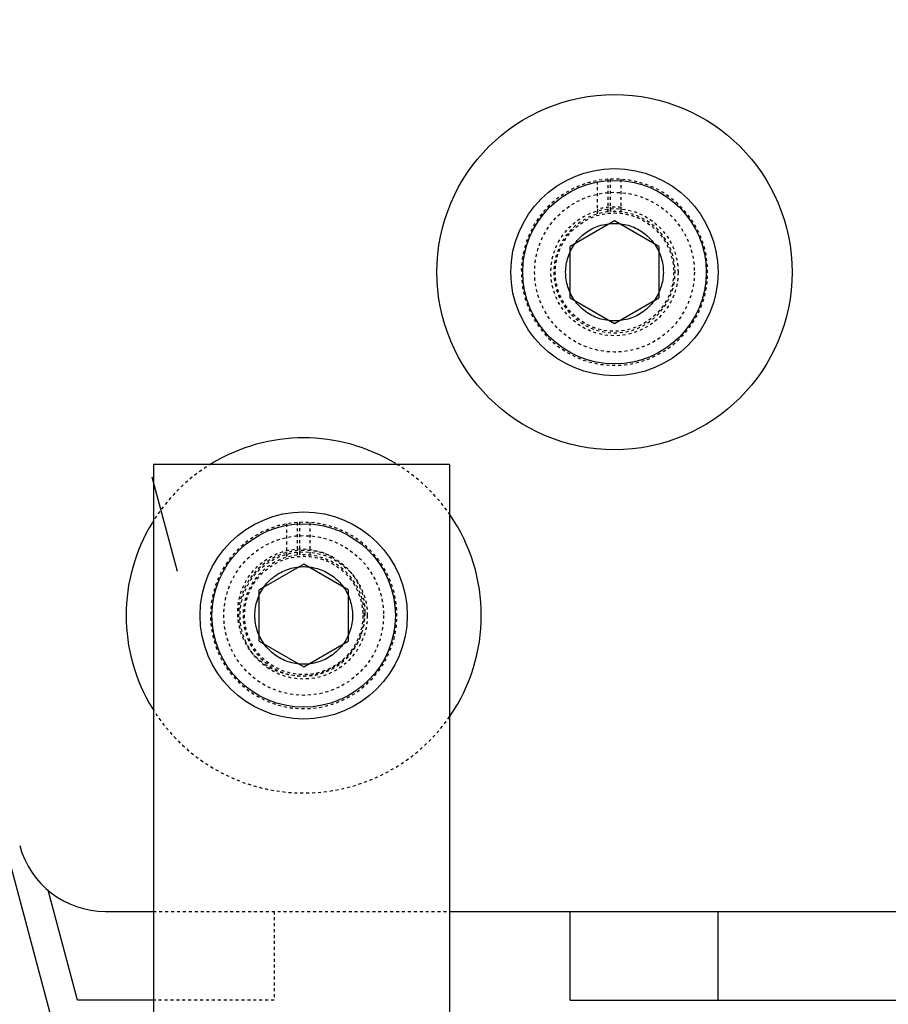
# Model space of a CAD drawing. Header units: millimetres. Extents: x -24622 to 57, y -1603 to 1112.
# Tile 18 of 219: x -23354 to -23324, y -278 to -244. Entities that reach past the tile are written whole.
import ezdxf

# ---------------------------------------------------------------- set-up
doc = ezdxf.new("R2010")
doc.units = ezdxf.units.MM
doc.linetypes.add('HIDDEN', pattern=[0.2, 0.1, -0.1])
doc.layers.add('DEFAULT_2', color=8, linetype='HIDDEN')

msp = doc.modelspace()

# ---------------------------------------------------------------- linework, layer by layer
at = {"color": 7, "linetype": 'Continuous'}
for p, q in [((-23351.916, -280.275), (-23367.725, -221.275)), ((-23333.515, -251.043), (-23335.015, -251.909)), ((-23332.015, -251.909), (-23333.515, -251.043)), ((-23335.015, -253.641), (-23335.015, -251.909)), ((-23332.015, -251.909), (-23332.015, -253.641)), ((-23335.015, -253.641), (-23333.515, -254.507)), ((-23333.515, -254.507), (-23332.015, -253.641)), ((-23339.094, -259.275), (-23349.094, -259.275)), ((-23349.094, -259.275), (-23349.094, -291.275)), ((-23339.094, -259.275), (-23339.094, -291.275)), ((-23349.148, -259.694), (-23348.294, -262.882)), ((-23344.015, -262.643), (-23345.515, -263.509)), ((-23342.515, -263.509), (-23344.015, -262.643)), ((-23345.515, -265.241), (-23345.515, -263.509)), ((-23342.515, -263.509), (-23342.515, -265.241)), ((-23345.515, -265.241), (-23344.015, -266.107)), ((-23344.015, -266.107), (-23342.515, -265.241)), ((-23351.658, -277.375), (-23352.653, -273.662)), ((-23350.712, -274.375), (-23349.094, -274.375)), ((-23339.094, -274.375), (-23278.015, -274.375)), ((-23335.015, -277.375), (-23335.015, -274.375)), ((-23330.015, -277.375), (-23330.015, -274.375)), ((-23349.094, -277.375), (-23351.658, -277.375)), ((-23335.015, -277.375), (-23277.015, -277.375))]:
    msp.add_line(p, q, dxfattribs=at)
for centre, radius in [((-23333.515, -252.775), 6), ((-23333.515, -252.775), 3.5), ((-23333.515, -252.775), 3.1), ((-23344.015, -264.375), 3.5), ((-23344.015, -264.375), 3.1)]:
    msp.add_circle(centre, radius, dxfattribs=at)
for centre, radius, start, end in [((-23344.015, -264.375), 6, 58.7865, 121.2294), ((-23344.015, -264.375), 6, 325.541, 34.4399), ((-23344.015, -264.375), 6, 148.4046, 211.5906), ((-23350.712, -271.375), 3, 195, 270)]:
    msp.add_arc(centre, radius, start, end, dxfattribs=at)
for points, start_tangent, end_tangent in [([(-23333.515, -254.425), (-23334.043, -254.338), (-23334.504, -254.095), (-23334.861, -253.729), (-23335.088, -253.271), (-23335.165, -252.767), (-23335.084, -252.264), (-23334.853, -251.81), (-23334.496, -251.449), (-23334.037, -251.21), (-23333.515, -251.125)], (-0.999864, 0.016473), (0.999893, 0.014611)), ([(-23333.515, -251.125), (-23332.986, -251.212), (-23332.525, -251.454), (-23332.169, -251.82), (-23331.941, -252.278), (-23331.865, -252.782), (-23331.946, -253.285), (-23332.176, -253.74), (-23332.533, -254.101), (-23332.992, -254.34), (-23333.515, -254.425)], (0.999864, -0.016473), (-0.999893, -0.014611)), ([(-23345.665, -264.375), (-23345.578, -263.846), (-23345.33, -263.378), (-23344.957, -263.02), (-23344.497, -262.797), (-23343.991, -262.725), (-23343.488, -262.811), (-23343.035, -263.047), (-23342.678, -263.407), (-23342.447, -263.861), (-23342.365, -264.375)], (0.011528, 0.999934), (0.013631, -0.999907)), ([(-23342.365, -264.375), (-23342.452, -264.903), (-23342.7, -265.371), (-23343.073, -265.729), (-23343.532, -265.952), (-23344.038, -266.024), (-23344.541, -265.938), (-23344.994, -265.703), (-23345.351, -265.342), (-23345.583, -264.888), (-23345.665, -264.375)], (-0.011528, -0.999934), (-0.013631, 0.999907))]:
    msp.add_spline(points, degree=3, dxfattribs=dict(at, start_tangent=start_tangent, end_tangent=end_tangent))
at = {"layer": 'DEFAULT_2', "color": 8, "linetype": 'HIDDEN'}
for p, q in [((-23334.092, -250.808), (-23334.092, -249.678)), ((-23333.735, -249.632), (-23333.735, -250.736)), ((-23333.652, -250.729), (-23333.652, -249.628)), ((-23333.295, -250.736), (-23333.295, -249.632)), ((-23344.592, -261.278), (-23344.592, -262.408)), ((-23344.235, -261.232), (-23344.235, -262.336)), ((-23344.152, -261.228), (-23344.152, -262.329)), ((-23343.795, -262.336), (-23343.795, -261.232)), ((-23349.094, -274.375), (-23339.094, -274.375)), ((-23345.015, -274.375), (-23345.015, -277.375)), ((-23345.015, -277.375), (-23349.094, -277.375))]:
    msp.add_line(p, q, dxfattribs=at)
for centre, radius in [((-23333.515, -252.775), 2.7), ((-23333.515, -252.775), 2.15), ((-23333.515, -252.775), 2), ((-23344.015, -264.375), 2.7), ((-23344.094, -264.275), 2.15), ((-23344.015, -264.375), 2.15), ((-23344.015, -264.375), 2)]:
    msp.add_circle(centre, radius, dxfattribs=at)
for centre, radius, start, end in [((-23333.515, -252.775), 3.15, 94.0049, 92.5002), ((-23333.515, -252.775), 2.05, 96.1607, 93.8434), ((-23333.515, -252.775), 2.2, 84.2608, 105.2161), ((-23333.06, -250.579), 0.592, 179.9495, 185.3833), ((-23344.015, -264.375), 6, 121.2294, 148.4046), ((-23344.015, -264.375), 6, 34.4399, 58.7865), ((-23344.015, -264.375), 3.15, 94.0049, 92.5002), ((-23344.015, -264.375), 2.2, 90.0067, 193.7748), ((-23344.013, -264.362), 2.188, 63.0799, 90.061), ((-23344.015, -264.375), 2.05, 96.1607, 93.8434), ((-23343.56, -262.179), 0.592, 179.9495, 185.3833), ((-23344.015, -264.375), 6, 211.5906, 325.541)]:
    msp.add_arc(centre, radius, start, end, dxfattribs=at)
for points, start_tangent, end_tangent in [([(-23334.092, -250.652), (-23334.091, -250.694), (-23334.07, -250.801)], (0, -1), (0.366552, -0.930398)), ([(-23333.756, -250.738), (-23333.747, -250.706), (-23333.735, -250.586)], (0.325842, 0.945424), (0, 1)), ([(-23333.63, -250.728), (-23333.636, -250.708), (-23333.649, -250.635)], (-0.35165, 0.936131), (-0.094748, 0.995501)), ([(-23333.295, -250.586), (-23333.296, -250.628), (-23333.317, -250.734)], (0, -1), (-0.355412, -0.93471)), ([(-23344.592, -262.252), (-23344.591, -262.294), (-23344.57, -262.401)], (0, -1), (0.366552, -0.930398)), ([(-23344.13, -262.328), (-23344.136, -262.308), (-23344.149, -262.235)], (-0.35165, 0.936131), (-0.094748, 0.995501))]:
    msp.add_spline(points, degree=3, dxfattribs=dict(at, start_tangent=start_tangent, end_tangent=end_tangent))

doc.saveas('drawing.dxf')
